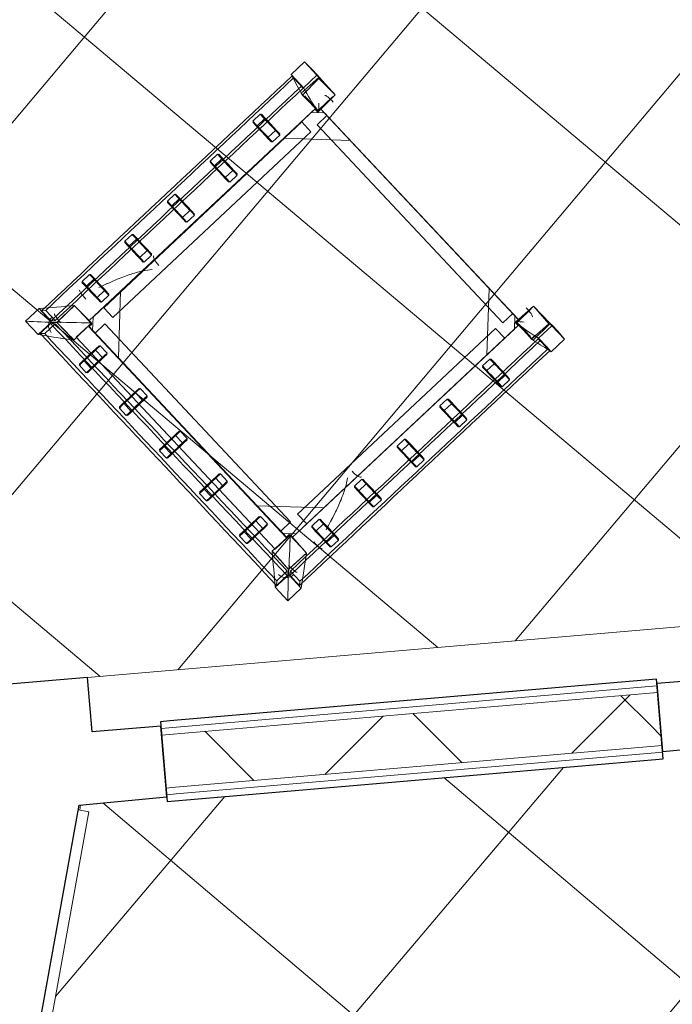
# Model space of a CAD drawing. Header units: millimetres. Extents: x 853417 to 929373, y -433185 to -369260.
# Tile 223 of 228: x 917711 to 918937, y -383041 to -381191. Entities that reach past the tile are written whole.
import ezdxf

# ---------------------------------------------------------------- set-up
doc = ezdxf.new("R2010")
doc.units = ezdxf.units.MM
for name, color, linetype, lineweight in [('I-FURN', 7, 'Continuous', 9), ('KOKO-FLOR', 7, 'Continuous', 9), ('KOKO-FLOR-PATT', 7, 'Continuous', 9), ('KOKO-WALL', 7, 'Continuous', 9), ('KOKO-WALL-PATT', 7, 'Continuous', 25), ('KOKO_WALL', 7, 'Continuous', 9)]:
    doc.layers.add(name, color=color, linetype=linetype, lineweight=lineweight)
pattern_1 = [(45, (463824.66, -1284242.16), (-212.13203, 212.13203), []), (135, (463824.66, -1284242.16), (-212.13203, -212.13203), [])]

# ---------------------------------------------------------------- blocks, each defined once
blk = doc.blocks.new('Furniture_Sofas-Armchairs_NC-Nordic-Care_Ellinor-367 - Ellinor 367-5892707-1 korrus_SA_kunstihanke plaan')
at = {"layer": 'I-FURN'}
for p, q in [((-325.5, 369.9), (-360, 369.9)), ((-360, 369.9), (-360, 335.4)), ((-325.5, 335.4), (-325.5, 369.9)), ((-324.7, 338.7), (-324.7, 365.9)), ((-324.7, 365.9), (-318.4, 359.7)), ((-318.4, 359.7), (-318.4, 332.4)), ((-230, 351.5), (-230, 342.5)), ((-209.5, 353), (-228.5, 353)), ((-208, 342.5), (-208, 351.5)), ((-120, 351.5), (-120, 342.5)), ((-99.5, 353), (-118.5, 353)), ((-98, 342.5), (-98, 351.5)), ((-10, 351.5), (-10, 342.5)), ((10.5, 353), (-8.5, 353)), ((12, 342.5), (12, 351.5)), ((100, 351.5), (100, 342.5)), ((120.5, 353), (101.5, 353)), ((122, 342.5), (122, 351.5)), ((210, 351.5), (210, 342.5)), ((230.5, 353), (211.5, 353)), ((232, 342.5), (232, 351.5)), ((318.4, 359.7), (324.7, 365.9)), ((318.4, 332.4), (318.4, 359.7)), ((324.7, 365.9), (324.7, 338.7)), ((360, 369.9), (325.5, 369.9)), ((325.5, 369.9), (325.5, 335.4)), ((360, 335.4), (360, 369.9)), ((-360, 335.4), (-325.5, 335.4)), ((-349, 328.4), (-353.9, 334.6)), ((-353.9, 334.6), (-327.8, 334.6)), ((-327.8, 334.6), (-322.8, 328.4)), ((-318.4, 332.4), (-324.7, 338.7)), ((-228.5, 341), (-209.5, 341)), ((-118.5, 341), (-99.5, 341)), ((-8.5, 341), (10.5, 341)), ((101.5, 341), (120.5, 341)), ((211.5, 341), (230.5, 341)), ((324.7, 338.7), (318.4, 332.4)), ((322.8, 328.4), (327.8, 334.6)), ((325.5, 335.4), (360, 335.4)), ((327.8, 334.6), (353.9, 334.6)), ((353.9, 334.6), (349, 328.4)), ((-322.8, 328.4), (-349, 328.4)), ((-317.9, 329), (-319, 283.1)), ((-272, 327.9), (-317.9, 329)), ((-273.1, 282), (-272, 327.9)), ((-273.1, 282.1), (-272.1, 327.9)), ((-273, 289.9), (-273, 320.9)), ((273, 320.9), (-273, 320.9)), ((317.9, 329), (272, 327.9)), ((272, 327.9), (273.1, 282)), ((272.1, 327.9), (273.1, 282.1)), ((273, 289.9), (273, 320.9)), ((319, 283.1), (317.9, 329)), ((349, 328.4), (322.8, 328.4)), ((-228.5, 311.4), (-209.5, 311.4)), ((-209.5, 299.4), (-228.5, 299.4)), ((-118.5, 311.4), (-99.5, 311.4)), ((-99.5, 299.4), (-118.5, 299.4)), ((-8.5, 311.4), (10.5, 311.4)), ((10.5, 299.4), (-8.5, 299.4)), ((101.5, 311.4), (120.5, 311.4)), ((120.5, 299.4), (101.5, 299.4)), ((211.5, 311.4), (230.5, 311.4)), ((230.5, 299.4), (211.5, 299.4)), ((-319, 283.1), (-273.1, 282)), ((-318.8, 283.1), (-273.1, 282.1)), ((-308, 282.9), (-310, 282.9)), ((-310, 282.9), (-308, 282.9)), ((-281, 282.9), (-308, 282.9)), ((-281, 282.9), (-279, 282.9)), ((-190.6, 289.9), (-279, 201.5)), ((-279, 272.2), (-261.3, 289.9)), ((-279, -302.1), (-279, 282.9)), ((-279, 282.9), (-279, -299.1)), ((-271, 282.9), (-279, 282.9)), ((-273, 289.9), (273, 289.9)), ((271, 290.9), (-271, 290.9)), ((-271, 290.9), (-271, 282.9)), ((-261.3, 289.9), (-190.6, 289.9)), ((254.5, 289.9), (-255.5, 289.9)), ((-255.5, 289.9), (-255.5, 264.9)), ((279, 201.5), (190.6, 289.9)), ((190.6, 289.9), (261.3, 289.9)), ((254.5, 264.9), (254.5, 289.9)), ((261.3, 289.9), (279, 272.2)), ((271, 282.9), (271, 290.9)), ((279, 282.9), (271, 282.9)), ((273.1, 282), (319, 283.1)), ((273.1, 282.1), (318.8, 283.1)), ((279, -299.1), (279, 282.9)), ((279, -302.1), (279, 282.9)), ((308, 282.9), (279, 282.9)), ((310, 282.9), (308, 282.9)), ((308, 282.9), (310, 282.9)), ((-279, 201.5), (-279, 272.2)), ((254.5, 264.9), (-255.5, 264.9)), ((279, 272.2), (279, 201.5)), ((-342.1, 241.4), (-342.1, 222.4)), ((-331.6, 242.9), (-340.6, 242.9)), ((-330.1, 222.4), (-330.1, 241.4)), ((-300.5, 222.4), (-300.5, 241.4)), ((-288.5, 241.4), (-288.5, 222.4)), ((-279, -264.6), (-279, 245.4)), ((-254, 245.4), (-279, 245.4)), ((-254, -264.6), (-254, 245.4)), ((253, -264.6), (253, 245.4)), ((278, 245.4), (253, 245.4)), ((278, -264.6), (278, 245.4)), ((288.5, 222.4), (288.5, 241.4)), ((300.5, 241.4), (300.5, 222.4)), ((330.1, 241.4), (330.1, 222.4)), ((340.6, 242.9), (331.6, 242.9)), ((342.1, 222.4), (342.1, 241.4)), ((-340.6, 220.9), (-331.6, 220.9)), ((331.6, 220.9), (340.6, 220.9)), ((-342.1, 131.4), (-342.1, 112.4)), ((-331.6, 132.9), (-340.6, 132.9)), ((-330.1, 112.4), (-330.1, 131.4)), ((-300.5, 112.4), (-300.5, 131.4)), ((-288.5, 131.4), (-288.5, 112.4)), ((288.5, 112.4), (288.5, 131.4)), ((300.5, 131.4), (300.5, 112.4)), ((330.1, 131.4), (330.1, 112.4)), ((340.6, 132.9), (331.6, 132.9)), ((342.1, 112.4), (342.1, 131.4)), ((-340.6, 110.9), (-331.6, 110.9)), ((331.6, 110.9), (340.6, 110.9)), ((-342.1, 21.4), (-342.1, 2.4)), ((-331.6, 22.9), (-340.6, 22.9)), ((-330.1, 2.4), (-330.1, 21.4)), ((-300.5, 2.4), (-300.5, 21.4)), ((-288.5, 21.4), (-288.5, 2.4)), ((288.5, 2.4), (288.5, 21.4)), ((300.5, 21.4), (300.5, 2.4)), ((330.1, 21.4), (330.1, 2.4)), ((340.6, 22.9), (331.6, 22.9)), ((342.1, 2.4), (342.1, 21.4)), ((-340.6, 0.9), (-331.6, 0.9)), ((331.6, 0.9), (340.6, 0.9)), ((-342.1, -88.6), (-342.1, -107.6)), ((-331.6, -87.1), (-340.6, -87.1)), ((-330.1, -107.6), (-330.1, -88.6)), ((-300.5, -107.6), (-300.5, -88.6)), ((-288.5, -88.6), (-288.5, -107.6)), ((288.5, -107.6), (288.5, -88.6)), ((300.5, -88.6), (300.5, -107.6)), ((330.1, -88.6), (330.1, -107.6)), ((340.6, -87.1), (331.6, -87.1)), ((342.1, -107.6), (342.1, -88.6)), ((-340.6, -109.1), (-331.6, -109.1)), ((331.6, -109.1), (340.6, -109.1)), ((-342.1, -198.6), (-342.1, -217.6)), ((-331.6, -197.1), (-340.6, -197.1)), ((-330.1, -217.6), (-330.1, -198.6)), ((-300.5, -217.6), (-300.5, -198.6)), ((-288.5, -198.6), (-288.5, -217.6)), ((288.5, -217.6), (288.5, -198.6)), ((300.5, -198.6), (300.5, -217.6)), ((330.1, -198.6), (330.1, -217.6)), ((340.6, -197.1), (331.6, -197.1)), ((342.1, -217.6), (342.1, -198.6)), ((-340.6, -219.1), (-331.6, -219.1)), ((-279, -218.7), (-190.6, -307.1)), ((-279, -289.4), (-279, -218.7)), ((190.6, -307.1), (279, -218.7)), ((279, -218.7), (279, -289.4)), ((331.6, -219.1), (340.6, -219.1)), ((-279, -264.6), (-254, -264.6)), ((253, -264.6), (278, -264.6)), ((-261.3, -307.1), (-279, -289.4)), ((254.5, -282.1), (-255.5, -282.1)), ((-255.5, -282.1), (-255.5, -307.1)), ((254.5, -307.1), (254.5, -282.1)), ((279, -289.4), (261.3, -307.1)), ((-322.5, -310.8), (-357, -310.8)), ((-357, -310.8), (-357, -345.3)), ((-353.9, -310.9), (-349, -309.8)), ((-327.8, -310.9), (-353.9, -310.9)), ((-349, -309.8), (-322.8, -309.8)), ((-322.8, -309.8), (-327.8, -310.9)), ((-322.5, -345.3), (-322.5, -310.8)), ((-273.2, -300), (-318.3, -300.8)), ((-318.3, -300.8), (-317.2, -345.9)), ((-314.3, -300), (-315.8, -343.6)), ((-270.8, -301.6), (-314.3, -300)), ((-310, -302.1), (-308, -302.1)), ((-308, -302.1), (-310, -302.1)), ((-308, -302.1), (-281, -302.1)), ((-279, -302.1), (-281, -302.1)), ((-279, -299.1), (-271, -299.1)), ((-272.2, -345), (-273.2, -300)), ((-273, -336.1), (-273, -307.1)), ((273, -307.1), (-273, -307.1)), ((-272.3, -345.2), (-270.8, -301.6)), ((-271, -299.1), (-271, -307.1)), ((-271, -307.1), (271, -307.1)), ((-190.6, -307.1), (-261.3, -307.1)), ((254.5, -307.1), (-255.5, -307.1)), ((261.3, -307.1), (190.6, -307.1)), ((314.3, -300), (270.8, -301.6)), ((270.8, -301.6), (272.3, -345.2)), ((271, -307.1), (271, -299.1)), ((271, -299.1), (279, -299.1)), ((273.2, -300), (272.2, -345)), ((273, -336.1), (273, -307.1)), ((318.3, -300.8), (273.2, -300)), ((279, -302.1), (308, -302.1)), ((308, -302.1), (310, -302.1)), ((310, -302.1), (308, -302.1)), ((315.8, -343.6), (314.3, -300)), ((317.2, -345.9), (318.3, -300.8)), ((357, -310.8), (322.5, -310.8)), ((322.5, -310.8), (322.5, -345.3)), ((327.8, -310.9), (322.8, -309.8)), ((322.8, -309.8), (349, -309.8)), ((353.9, -310.9), (327.8, -310.9)), ((349, -309.8), (353.9, -310.9)), ((357, -345.3), (357, -310.8)), ((-357, -345.3), (-322.5, -345.3)), ((-317.2, -345.9), (-272.2, -345)), ((-315.8, -343.6), (-272.3, -345.2)), ((-273, -336.1), (-273, -338.1)), ((-273, -338.1), (-273, -336.1)), ((272.2, -345), (317.2, -345.9)), ((272.3, -345.2), (315.8, -343.6)), ((273, -338.1), (273, -336.1)), ((273, -336.1), (273, -338.1)), ((322.5, -345.3), (357, -345.3))]:
    blk.add_line(p, q, dxfattribs=at)
at = {"layer": 'I-FURN', "flags": 128}
for points in [[(-230, 309.9), (-230, 318.2), (-230, 326.6), (-230, 334.9), (-230, 343.2), (-230, 351.5)], [(-228.5, 353), (-228.5, 344.7), (-228.5, 336.4), (-228.5, 328.1), (-228.5, 319.7), (-228.5, 311.4)], [(-209.5, 353), (-209.5, 344.7), (-209.5, 336.4), (-209.5, 328.1), (-209.5, 319.7), (-209.5, 311.4)], [(-208, 351.5), (-208, 343.2), (-208, 334.9), (-208, 326.6), (-208, 318.2), (-208, 309.9)], [(-120, 309.9), (-120, 318.2), (-120, 326.6), (-120, 334.9), (-120, 343.2), (-120, 351.5)], [(-118.5, 353), (-118.5, 344.7), (-118.5, 336.4), (-118.5, 328.1), (-118.5, 319.7), (-118.5, 311.4)], [(-99.5, 353), (-99.5, 344.7), (-99.5, 336.4), (-99.5, 328.1), (-99.5, 319.7), (-99.5, 311.4)], [(-98, 351.5), (-98, 343.2), (-98, 334.9), (-98, 326.6), (-98, 318.2), (-98, 309.9)], [(-10, 309.9), (-10, 318.2), (-10, 326.6), (-10, 334.9), (-10, 343.2), (-10, 351.5)], [(-8.5, 353), (-8.5, 344.7), (-8.5, 336.4), (-8.5, 328.1), (-8.5, 319.7), (-8.5, 311.4)], [(10.5, 353), (10.5, 344.7), (10.5, 336.4), (10.5, 328.1), (10.5, 319.7), (10.5, 311.4)], [(12, 351.5), (12, 343.2), (12, 334.9), (12, 326.6), (12, 318.2), (12, 309.9)], [(100, 309.9), (100, 318.2), (100, 326.6), (100, 334.9), (100, 343.2), (100, 351.5)], [(101.5, 353), (101.5, 344.7), (101.5, 336.4), (101.5, 328.1), (101.5, 319.7), (101.5, 311.4)], [(120.5, 353), (120.5, 344.7), (120.5, 336.4), (120.5, 328.1), (120.5, 319.7), (120.5, 311.4)], [(122, 351.5), (122, 343.2), (122, 334.9), (122, 326.6), (122, 318.2), (122, 309.9)], [(210, 309.9), (210, 318.2), (210, 326.6), (210, 334.9), (210, 343.2), (210, 351.5)], [(211.5, 353), (211.5, 344.7), (211.5, 336.4), (211.5, 328.1), (211.5, 319.7), (211.5, 311.4)], [(230.5, 353), (230.5, 344.7), (230.5, 336.4), (230.5, 328.1), (230.5, 319.7), (230.5, 311.4)], [(232, 351.5), (232, 343.2), (232, 334.9), (232, 326.6), (232, 318.2), (232, 309.9)], [(-230, 300.9), (-230, 309.2), (-230, 317.6), (-230, 325.9), (-230, 334.2), (-230, 342.5)], [(-228.5, 341), (-228.5, 332.7), (-228.5, 324.4), (-228.5, 316.1), (-228.5, 307.7), (-228.5, 299.4)], [(-209.5, 341), (-209.5, 332.7), (-209.5, 324.4), (-209.5, 316.1), (-209.5, 307.7), (-209.5, 299.4)], [(-208, 342.5), (-208, 334.2), (-208, 325.9), (-208, 317.6), (-208, 309.2), (-208, 300.9)], [(-120, 300.9), (-120, 309.2), (-120, 317.6), (-120, 325.9), (-120, 334.2), (-120, 342.5)], [(-118.5, 341), (-118.5, 332.7), (-118.5, 324.4), (-118.5, 316.1), (-118.5, 307.7), (-118.5, 299.4)], [(-99.5, 341), (-99.5, 332.7), (-99.5, 324.4), (-99.5, 316.1), (-99.5, 307.7), (-99.5, 299.4)], [(-98, 342.5), (-98, 334.2), (-98, 325.9), (-98, 317.6), (-98, 309.2), (-98, 300.9)], [(-10, 300.9), (-10, 309.2), (-10, 317.6), (-10, 325.9), (-10, 334.2), (-10, 342.5)], [(-8.5, 341), (-8.5, 332.7), (-8.5, 324.4), (-8.5, 316.1), (-8.5, 307.7), (-8.5, 299.4)], [(10.5, 341), (10.5, 332.7), (10.5, 324.4), (10.5, 316.1), (10.5, 307.7), (10.5, 299.4)], [(12, 342.5), (12, 334.2), (12, 325.9), (12, 317.6), (12, 309.2), (12, 300.9)], [(100, 300.9), (100, 309.2), (100, 317.6), (100, 325.9), (100, 334.2), (100, 342.5)], [(101.5, 341), (101.5, 332.7), (101.5, 324.4), (101.5, 316.1), (101.5, 307.7), (101.5, 299.4)], [(120.5, 341), (120.5, 332.7), (120.5, 324.4), (120.5, 316.1), (120.5, 307.7), (120.5, 299.4)], [(122, 342.5), (122, 334.2), (122, 325.9), (122, 317.6), (122, 309.2), (122, 300.9)], [(210, 300.9), (210, 309.2), (210, 317.6), (210, 325.9), (210, 334.2), (210, 342.5)], [(211.5, 341), (211.5, 332.7), (211.5, 324.4), (211.5, 316.1), (211.5, 307.7), (211.5, 299.4)], [(230.5, 341), (230.5, 332.7), (230.5, 324.4), (230.5, 316.1), (230.5, 307.7), (230.5, 299.4)], [(232, 342.5), (232, 334.2), (232, 325.9), (232, 317.6), (232, 309.2), (232, 300.9)], [(-317.9, 328.8), (-318.3, 305.9), (-318.8, 283.1)], [(-272.1, 327.9), (-295, 328.3), (-317.9, 328.8)], [(317.9, 328.8), (295, 328.3), (272.1, 327.9)], [(318.8, 283.1), (318.3, 305.9), (317.9, 328.8)], [(-342.1, 241.4), (-333.8, 241.4), (-325.5, 241.4), (-317.2, 241.4), (-308.8, 241.4), (-300.5, 241.4)], [(-340.6, 242.9), (-332.3, 242.9), (-324, 242.9), (-315.7, 242.9), (-307.3, 242.9), (-299, 242.9)], [(-331.6, 242.9), (-323.3, 242.9), (-315, 242.9), (-306.7, 242.9), (-298.3, 242.9), (-290, 242.9)], [(-330.1, 241.4), (-321.8, 241.4), (-313.5, 241.4), (-305.2, 241.4), (-296.8, 241.4), (-288.5, 241.4)], [(330.1, 241.4), (321.8, 241.4), (313.5, 241.4), (305.2, 241.4), (296.8, 241.4), (288.5, 241.4)], [(290, 242.9), (298.3, 242.9), (306.7, 242.9), (315, 242.9), (323.3, 242.9), (331.6, 242.9)], [(299, 242.9), (307.3, 242.9), (315.7, 242.9), (324, 242.9), (332.3, 242.9), (340.6, 242.9)], [(342.1, 241.4), (333.8, 241.4), (325.5, 241.4), (317.2, 241.4), (308.8, 241.4), (300.5, 241.4)], [(-342.1, 222.4), (-333.8, 222.4), (-325.5, 222.4), (-317.2, 222.4), (-308.8, 222.4), (-300.5, 222.4)], [(-330.1, 222.4), (-321.8, 222.4), (-313.5, 222.4), (-305.2, 222.4), (-296.8, 222.4), (-288.5, 222.4)], [(330.1, 222.4), (321.8, 222.4), (313.5, 222.4), (305.2, 222.4), (296.8, 222.4), (288.5, 222.4)], [(342.1, 222.4), (333.8, 222.4), (325.5, 222.4), (317.2, 222.4), (308.8, 222.4), (300.5, 222.4)], [(-299, 220.9), (-307.3, 220.9), (-315.7, 220.9), (-324, 220.9), (-332.3, 220.9), (-340.6, 220.9)], [(-290, 220.9), (-298.3, 220.9), (-306.7, 220.9), (-315, 220.9), (-323.3, 220.9), (-331.6, 220.9)], [(331.6, 220.9), (323.3, 220.9), (315, 220.9), (306.7, 220.9), (298.3, 220.9), (290, 220.9)], [(340.6, 220.9), (332.3, 220.9), (324, 220.9), (315.7, 220.9), (307.3, 220.9), (299, 220.9)], [(-342.1, 131.4), (-333.8, 131.4), (-325.5, 131.4), (-317.2, 131.4), (-308.8, 131.4), (-300.5, 131.4)], [(-340.6, 132.9), (-332.3, 132.9), (-324, 132.9), (-315.7, 132.9), (-307.3, 132.9), (-299, 132.9)], [(-331.6, 132.9), (-323.3, 132.9), (-315, 132.9), (-306.7, 132.9), (-298.3, 132.9), (-290, 132.9)], [(-330.1, 131.4), (-321.8, 131.4), (-313.5, 131.4), (-305.2, 131.4), (-296.8, 131.4), (-288.5, 131.4)], [(330.1, 131.4), (321.8, 131.4), (313.5, 131.4), (305.2, 131.4), (296.8, 131.4), (288.5, 131.4)], [(290, 132.9), (298.3, 132.9), (306.7, 132.9), (315, 132.9), (323.3, 132.9), (331.6, 132.9)], [(299, 132.9), (307.3, 132.9), (315.7, 132.9), (324, 132.9), (332.3, 132.9), (340.6, 132.9)], [(342.1, 131.4), (333.8, 131.4), (325.5, 131.4), (317.2, 131.4), (308.8, 131.4), (300.5, 131.4)], [(-342.1, 112.4), (-333.8, 112.4), (-325.5, 112.4), (-317.2, 112.4), (-308.8, 112.4), (-300.5, 112.4)], [(-330.1, 112.4), (-321.8, 112.4), (-313.5, 112.4), (-305.2, 112.4), (-296.8, 112.4), (-288.5, 112.4)], [(330.1, 112.4), (321.8, 112.4), (313.5, 112.4), (305.2, 112.4), (296.8, 112.4), (288.5, 112.4)], [(342.1, 112.4), (333.8, 112.4), (325.5, 112.4), (317.2, 112.4), (308.8, 112.4), (300.5, 112.4)], [(-299, 110.9), (-307.3, 110.9), (-315.7, 110.9), (-324, 110.9), (-332.3, 110.9), (-340.6, 110.9)], [(-290, 110.9), (-298.3, 110.9), (-306.7, 110.9), (-315, 110.9), (-323.3, 110.9), (-331.6, 110.9)], [(331.6, 110.9), (323.3, 110.9), (315, 110.9), (306.7, 110.9), (298.3, 110.9), (290, 110.9)], [(340.6, 110.9), (332.3, 110.9), (324, 110.9), (315.7, 110.9), (307.3, 110.9), (299, 110.9)], [(-342.1, 21.4), (-333.8, 21.4), (-325.5, 21.4), (-317.2, 21.4), (-308.8, 21.4), (-300.5, 21.4)], [(-340.6, 22.9), (-332.3, 22.9), (-324, 22.9), (-315.7, 22.9), (-307.3, 22.9), (-299, 22.9)], [(-331.6, 22.9), (-323.3, 22.9), (-315, 22.9), (-306.7, 22.9), (-298.3, 22.9), (-290, 22.9)], [(-330.1, 21.4), (-321.8, 21.4), (-313.5, 21.4), (-305.2, 21.4), (-296.8, 21.4), (-288.5, 21.4)], [(330.1, 21.4), (321.8, 21.4), (313.5, 21.4), (305.2, 21.4), (296.8, 21.4), (288.5, 21.4)], [(290, 22.9), (298.3, 22.9), (306.7, 22.9), (315, 22.9), (323.3, 22.9), (331.6, 22.9)], [(299, 22.9), (307.3, 22.9), (315.7, 22.9), (324, 22.9), (332.3, 22.9), (340.6, 22.9)], [(342.1, 21.4), (333.8, 21.4), (325.5, 21.4), (317.2, 21.4), (308.8, 21.4), (300.5, 21.4)], [(-342.1, 2.4), (-333.8, 2.4), (-325.5, 2.4), (-317.2, 2.4), (-308.8, 2.4), (-300.5, 2.4)], [(-299, 0.9), (-307.3, 0.9), (-315.7, 0.9), (-324, 0.9), (-332.3, 0.9), (-340.6, 0.9)], [(-290, 0.9), (-298.3, 0.9), (-306.7, 0.9), (-315, 0.9), (-323.3, 0.9), (-331.6, 0.9)], [(-330.1, 2.4), (-321.8, 2.4), (-313.5, 2.4), (-305.2, 2.4), (-296.8, 2.4), (-288.5, 2.4)], [(330.1, 2.4), (321.8, 2.4), (313.5, 2.4), (305.2, 2.4), (296.8, 2.4), (288.5, 2.4)], [(331.6, 0.9), (323.3, 0.9), (315, 0.9), (306.7, 0.9), (298.3, 0.9), (290, 0.9)], [(340.6, 0.9), (332.3, 0.9), (324, 0.9), (315.7, 0.9), (307.3, 0.9), (299, 0.9)], [(342.1, 2.4), (333.8, 2.4), (325.5, 2.4), (317.2, 2.4), (308.8, 2.4), (300.5, 2.4)], [(-342.1, -88.6), (-333.8, -88.6), (-325.5, -88.6), (-317.2, -88.6), (-308.8, -88.6), (-300.5, -88.6)], [(-340.6, -87.1), (-332.3, -87.1), (-324, -87.1), (-315.7, -87.1), (-307.3, -87.1), (-299, -87.1)], [(-331.6, -87.1), (-323.3, -87.1), (-315, -87.1), (-306.7, -87.1), (-298.3, -87.1), (-290, -87.1)], [(-330.1, -88.6), (-321.8, -88.6), (-313.5, -88.6), (-305.2, -88.6), (-296.8, -88.6), (-288.5, -88.6)], [(330.1, -88.6), (321.8, -88.6), (313.5, -88.6), (305.2, -88.6), (296.8, -88.6), (288.5, -88.6)], [(290, -87.1), (298.3, -87.1), (306.7, -87.1), (315, -87.1), (323.3, -87.1), (331.6, -87.1)], [(299, -87.1), (307.3, -87.1), (315.7, -87.1), (324, -87.1), (332.3, -87.1), (340.6, -87.1)], [(342.1, -88.6), (333.8, -88.6), (325.5, -88.6), (317.2, -88.6), (308.8, -88.6), (300.5, -88.6)], [(-342.1, -107.6), (-333.8, -107.6), (-325.5, -107.6), (-317.2, -107.6), (-308.8, -107.6), (-300.5, -107.6)], [(-299, -109.1), (-307.3, -109.1), (-315.7, -109.1), (-324, -109.1), (-332.3, -109.1), (-340.6, -109.1)], [(-290, -109.1), (-298.3, -109.1), (-306.7, -109.1), (-315, -109.1), (-323.3, -109.1), (-331.6, -109.1)], [(-330.1, -107.6), (-321.8, -107.6), (-313.5, -107.6), (-305.2, -107.6), (-296.8, -107.6), (-288.5, -107.6)], [(330.1, -107.6), (321.8, -107.6), (313.5, -107.6), (305.2, -107.6), (296.8, -107.6), (288.5, -107.6)], [(331.6, -109.1), (323.3, -109.1), (315, -109.1), (306.7, -109.1), (298.3, -109.1), (290, -109.1)], [(340.6, -109.1), (332.3, -109.1), (324, -109.1), (315.7, -109.1), (307.3, -109.1), (299, -109.1)], [(342.1, -107.6), (333.8, -107.6), (325.5, -107.6), (317.2, -107.6), (308.8, -107.6), (300.5, -107.6)], [(-342.1, -198.6), (-333.8, -198.6), (-325.5, -198.6), (-317.2, -198.6), (-308.8, -198.6), (-300.5, -198.6)], [(-340.6, -197.1), (-332.3, -197.1), (-324, -197.1), (-315.7, -197.1), (-307.3, -197.1), (-299, -197.1)], [(-331.6, -197.1), (-323.3, -197.1), (-315, -197.1), (-306.7, -197.1), (-298.3, -197.1), (-290, -197.1)], [(-330.1, -198.6), (-321.8, -198.6), (-313.5, -198.6), (-305.2, -198.6), (-296.8, -198.6), (-288.5, -198.6)], [(330.1, -198.6), (321.8, -198.6), (313.5, -198.6), (305.2, -198.6), (296.8, -198.6), (288.5, -198.6)], [(290, -197.1), (298.3, -197.1), (306.7, -197.1), (315, -197.1), (323.3, -197.1), (331.6, -197.1)], [(299, -197.1), (307.3, -197.1), (315.7, -197.1), (324, -197.1), (332.3, -197.1), (340.6, -197.1)], [(342.1, -198.6), (333.8, -198.6), (325.5, -198.6), (317.2, -198.6), (308.8, -198.6), (300.5, -198.6)], [(-342.1, -217.6), (-333.8, -217.6), (-325.5, -217.6), (-317.2, -217.6), (-308.8, -217.6), (-300.5, -217.6)], [(-299, -219.1), (-307.3, -219.1), (-315.7, -219.1), (-324, -219.1), (-332.3, -219.1), (-340.6, -219.1)], [(-290, -219.1), (-298.3, -219.1), (-306.7, -219.1), (-315, -219.1), (-323.3, -219.1), (-331.6, -219.1)], [(-330.1, -217.6), (-321.8, -217.6), (-313.5, -217.6), (-305.2, -217.6), (-296.8, -217.6), (-288.5, -217.6)], [(330.1, -217.6), (321.8, -217.6), (313.5, -217.6), (305.2, -217.6), (296.8, -217.6), (288.5, -217.6)], [(331.6, -219.1), (323.3, -219.1), (315, -219.1), (306.7, -219.1), (298.3, -219.1), (290, -219.1)], [(340.6, -219.1), (332.3, -219.1), (324, -219.1), (315.7, -219.1), (307.3, -219.1), (299, -219.1)], [(342.1, -217.6), (333.8, -217.6), (325.5, -217.6), (317.2, -217.6), (308.8, -217.6), (300.5, -217.6)]]:
    blk.add_lwpolyline(points, dxfattribs=at)
at = {"layer": 'I-FURN'}
for centre, major_axis, ratio, start_param, end_param in [((-311.7, 329.3), (16.1, 11.8), 0.984184, 0.946153, 2.516949), ((311.7, 329.3), (-16.1, 11.8), 0.984184, 3.766236, 5.337032), ((-312.8, 320.8), (20, 0), 0.143698, 1.570796, 3.24647), ((312.8, 320.8), (20, 0), 0.143698, 6.178308, 7.853982), ((-312.8, 256.1), (-20, 0), 0.143698, 4.712389, 6.388062), ((312.8, 256.1), (20, 0), 0.143698, 6.178308, 7.853982), ((-265, 110), (20, 0), 0.27709, 1.570796, 3.141593), ((265, 110), (20, 0), 0.27709, 0, 1.570796), ((-265, -330), (20, 0), 0.153324, 3.141593, 4.712389), ((265, -330), (-20, 0), 0.153324, 1.570796, 3.141593)]:
    blk.add_ellipse(centre, major_axis=major_axis, ratio=ratio, start_param=start_param, end_param=end_param, dxfattribs=at)
for points in [[(-360, 369.9), (-346, 356.4), (-331.9, 342.7), (-317.9, 329)], [(-272, 327.9), (-289.8, 342), (-307.6, 356), (-325.5, 369.9)], [(-324.7, 365.9), (-109.3, 365.6), (109.3, 365.6), (324.7, 365.9)], [(-318.4, 359.7), (-106.1, 359.7), (106.1, 359.7), (318.4, 359.7)], [(-228.5, 353), (-228.5, 352.9), (-228.6, 352.5), (-228.9, 352), (-229.4, 351.6), (-229.8, 351.5), (-230, 351.5)], [(-208, 351.5), (-208.2, 351.5), (-208.6, 351.6), (-209.1, 352), (-209.4, 352.5), (-209.5, 352.9), (-209.5, 353)], [(-118.5, 353), (-118.5, 352.9), (-118.6, 352.5), (-118.9, 352), (-119.4, 351.6), (-119.8, 351.5), (-120, 351.5)], [(-98, 351.5), (-98.2, 351.5), (-98.6, 351.6), (-99.1, 352), (-99.4, 352.5), (-99.5, 352.9), (-99.5, 353)], [(-8.5, 353), (-8.5, 352.9), (-8.6, 352.5), (-8.9, 352), (-9.4, 351.6), (-9.8, 351.5), (-10, 351.5)], [(12, 351.5), (11.8, 351.5), (11.4, 351.6), (10.9, 352), (10.6, 352.5), (10.5, 352.9), (10.5, 353)], [(101.5, 353), (101.5, 352.9), (101.4, 352.5), (101.1, 352), (100.6, 351.6), (100.2, 351.5), (100, 351.5)], [(122, 351.5), (121.8, 351.5), (121.4, 351.6), (120.9, 352), (120.6, 352.5), (120.5, 352.9), (120.5, 353)], [(211.5, 353), (211.5, 352.9), (211.4, 352.5), (211.1, 352), (210.6, 351.6), (210.2, 351.5), (210, 351.5)], [(232, 351.5), (231.8, 351.5), (231.4, 351.6), (230.9, 352), (230.6, 352.5), (230.5, 352.9), (230.5, 353)], [(325.5, 369.9), (307.6, 356), (289.8, 342), (272, 327.9)], [(317.9, 329), (331.9, 342.7), (346, 356.4), (360, 369.9)], [(-319, 283.1), (-332.7, 300.6), (-346.4, 318), (-360, 335.4)], [(-353.9, 334.6), (-353.8, 119.4), (-353.9, -95.6), (-353.9, -310.9)], [(-327.8, -310.9), (-327.8, -95.8), (-327.9, 119.5), (-327.8, 334.6)], [(-273.1, 282), (-290.5, 299.8), (-308, 317.6), (-325.5, 335.4)], [(324.7, 338.7), (108.2, 338.7), (-108.2, 338.7), (-324.7, 338.7)], [(-230, 342.5), (-229.8, 342.5), (-229.4, 342.5), (-228.9, 342.1), (-228.6, 341.6), (-228.5, 341.2), (-228.5, 341)], [(-209.5, 341), (-209.5, 341.2), (-209.4, 341.6), (-209.1, 342.1), (-208.6, 342.5), (-208.2, 342.5), (-208, 342.5)], [(-120, 342.5), (-119.8, 342.5), (-119.4, 342.5), (-118.9, 342.1), (-118.6, 341.6), (-118.5, 341.2), (-118.5, 341)], [(-99.5, 341), (-99.5, 341.2), (-99.4, 341.6), (-99.1, 342.1), (-98.6, 342.5), (-98.2, 342.5), (-98, 342.5)], [(-10, 342.5), (-9.8, 342.5), (-9.4, 342.5), (-8.9, 342.1), (-8.6, 341.6), (-8.5, 341.2), (-8.5, 341)], [(10.5, 341), (10.5, 341.2), (10.6, 341.6), (10.9, 342.1), (11.4, 342.5), (11.8, 342.5), (12, 342.5)], [(100, 342.5), (100.2, 342.5), (100.6, 342.5), (101.1, 342.1), (101.4, 341.6), (101.5, 341.2), (101.5, 341)], [(120.5, 341), (120.5, 341.2), (120.6, 341.6), (120.9, 342.1), (121.4, 342.5), (121.8, 342.5), (122, 342.5)], [(210, 342.5), (210.2, 342.5), (210.6, 342.5), (211.1, 342.1), (211.4, 341.6), (211.5, 341.2), (211.5, 341)], [(230.5, 341), (230.5, 341.2), (230.6, 341.6), (230.9, 342.1), (231.4, 342.5), (231.8, 342.5), (232, 342.5)], [(325.5, 335.4), (308, 317.6), (290.5, 299.8), (273.1, 282)], [(360, 335.4), (346.4, 318), (332.7, 300.6), (319, 283.1)], [(327.8, 334.6), (327.9, 119.5), (327.8, -95.8), (327.8, -310.9)], [(353.9, -310.9), (353.9, -95.6), (353.8, 119.4), (353.9, 334.6)], [(-349, 328.4), (-348.8, 115.6), (-349, -97), (-349, -309.8)], [(-322.8, 328.4), (-322.8, 115.7), (-322.9, -97.2), (-322.8, -309.8)], [(-318.4, 332.4), (-105.1, 332.8), (105.1, 332.8), (318.4, 332.4)], [(-317.9, 329), (-317.9, 328.9), (-317.9, 328.9), (-317.9, 328.8)], [(-317.9, 328.8), (-317.8, 328.5), (-317.8, 328.1), (-317.8, 327.7)], [(-285.1, 327.7), (-280.8, 327.8), (-276.4, 327.8), (-272.1, 327.9)], [(-272.1, 327.9), (-272.1, 327.9), (-272, 327.9), (-272, 327.9)], [(272, 327.9), (272, 327.9), (272.1, 327.9), (272.1, 327.9)], [(272.1, 327.9), (275, 327.8), (277.9, 327.8), (280.8, 327.8)], [(317.8, 327.7), (317.8, 328.1), (317.8, 328.5), (317.9, 328.8)], [(317.9, 328.8), (317.9, 328.9), (317.9, 328.9), (317.9, 329)], [(322.8, -309.8), (322.9, -97.2), (322.8, 115.7), (322.8, 328.4)], [(349, -309.8), (349, -97), (348.8, 115.6), (349, 328.4)], [(-230, 309.9), (-229.8, 309.9), (-229.4, 310), (-228.9, 310.3), (-228.6, 310.9), (-228.5, 311.2), (-228.5, 311.4)], [(-228.5, 299.4), (-228.5, 299.6), (-228.6, 300), (-228.9, 300.5), (-229.4, 300.9), (-229.8, 300.9), (-230, 300.9)], [(-209.5, 311.4), (-209.5, 311.2), (-209.4, 310.9), (-209.1, 310.3), (-208.6, 310), (-208.2, 309.9), (-208, 309.9)], [(-208, 300.9), (-208.2, 300.9), (-208.6, 300.9), (-209.1, 300.5), (-209.4, 300), (-209.5, 299.6), (-209.5, 299.4)], [(-120, 309.9), (-119.8, 309.9), (-119.4, 310), (-118.9, 310.3), (-118.6, 310.9), (-118.5, 311.2), (-118.5, 311.4)], [(-118.5, 299.4), (-118.5, 299.6), (-118.6, 300), (-118.9, 300.5), (-119.4, 300.9), (-119.8, 300.9), (-120, 300.9)], [(-99.5, 311.4), (-99.5, 311.2), (-99.4, 310.9), (-99.1, 310.3), (-98.6, 310), (-98.2, 309.9), (-98, 309.9)], [(-98, 300.9), (-98.2, 300.9), (-98.6, 300.9), (-99.1, 300.5), (-99.4, 300), (-99.5, 299.6), (-99.5, 299.4)], [(-10, 309.9), (-9.8, 309.9), (-9.4, 310), (-8.9, 310.3), (-8.6, 310.9), (-8.5, 311.2), (-8.5, 311.4)], [(-8.5, 299.4), (-8.5, 299.6), (-8.6, 300), (-8.9, 300.5), (-9.4, 300.9), (-9.8, 300.9), (-10, 300.9)], [(10.5, 311.4), (10.5, 311.2), (10.6, 310.9), (10.9, 310.3), (11.4, 310), (11.8, 309.9), (12, 309.9)], [(12, 300.9), (11.8, 300.9), (11.4, 300.9), (10.9, 300.5), (10.6, 300), (10.5, 299.6), (10.5, 299.4)], [(100, 309.9), (100.2, 309.9), (100.6, 310), (101.1, 310.3), (101.4, 310.9), (101.5, 311.2), (101.5, 311.4)], [(101.5, 299.4), (101.5, 299.6), (101.4, 300), (101.1, 300.5), (100.6, 300.9), (100.2, 300.9), (100, 300.9)], [(120.5, 311.4), (120.5, 311.2), (120.6, 310.9), (120.9, 310.3), (121.4, 310), (121.8, 309.9), (122, 309.9)], [(122, 300.9), (121.8, 300.9), (121.4, 300.9), (120.9, 300.5), (120.6, 300), (120.5, 299.6), (120.5, 299.4)], [(210, 309.9), (210.2, 309.9), (210.6, 310), (211.1, 310.3), (211.4, 310.9), (211.5, 311.2), (211.5, 311.4)], [(211.5, 299.4), (211.5, 299.6), (211.4, 300), (211.1, 300.5), (210.6, 300.9), (210.2, 300.9), (210, 300.9)], [(230.5, 311.4), (230.5, 311.2), (230.6, 310.9), (230.9, 310.3), (231.4, 310), (231.8, 309.9), (232, 309.9)], [(232, 300.9), (231.8, 300.9), (231.4, 300.9), (230.9, 300.5), (230.6, 300), (230.5, 299.6), (230.5, 299.4)], [(-318.8, 283.1), (-318.9, 283.1), (-318.9, 283.1), (-319, 283.1)], [(-318.1, 291), (-318.4, 288.4), (-318.6, 285.7), (-318.8, 283.1)], [(-283.4, 293.2), (-280, 289.5), (-276.5, 285.8), (-273.1, 282.1)], [(-273.1, 282.1), (-273.1, 282.1), (-273.1, 282), (-273.1, 282)], [(273.1, 282.1), (276.5, 285.8), (280, 289.5), (283.4, 293.2)], [(273.1, 282), (273.1, 282), (273.1, 282.1), (273.1, 282.1)], [(318.8, 283.1), (318.6, 285.7), (318.4, 288.4), (318.1, 291)], [(319, 283.1), (318.9, 283.1), (318.9, 283.1), (318.8, 283.1)], [(-340.6, 242.9), (-340.6, 242.7), (-340.7, 242.4), (-341, 241.8), (-341.6, 241.5), (-342, 241.4), (-342.1, 241.4)], [(-330.1, 241.4), (-330.3, 241.4), (-330.7, 241.5), (-331.2, 241.8), (-331.6, 242.4), (-331.6, 242.7), (-331.6, 242.9)], [(-300.5, 241.4), (-300.3, 241.4), (-299.9, 241.5), (-299.4, 241.8), (-299.1, 242.4), (-299, 242.7), (-299, 242.9)], [(-290, 242.9), (-290, 242.7), (-289.9, 242.4), (-289.6, 241.8), (-289.1, 241.5), (-288.7, 241.4), (-288.5, 241.4)], [(288.5, 241.4), (288.7, 241.4), (289.1, 241.5), (289.6, 241.8), (289.9, 242.4), (290, 242.7), (290, 242.9)], [(299, 242.9), (299, 242.7), (299.1, 242.4), (299.4, 241.8), (299.9, 241.5), (300.3, 241.4), (300.5, 241.4)], [(331.6, 242.9), (331.6, 242.7), (331.6, 242.4), (331.2, 241.8), (330.7, 241.5), (330.3, 241.4), (330.1, 241.4)], [(342.1, 241.4), (342, 241.4), (341.6, 241.5), (341, 241.8), (340.7, 242.4), (340.6, 242.7), (340.6, 242.9)], [(-342.1, 222.4), (-342, 222.4), (-341.6, 222.4), (-341, 222), (-340.7, 221.5), (-340.6, 221.1), (-340.6, 220.9)], [(-331.6, 220.9), (-331.6, 221.1), (-331.6, 221.5), (-331.2, 222), (-330.7, 222.4), (-330.3, 222.4), (-330.1, 222.4)], [(-268, 130.2), (-271.7, 134.6), (-279.1, 145.2), (-290.1, 166.6), (-301.1, 193.3), (-308.3, 214.8), (-311.9, 226.3)], [(-299, 220.9), (-299, 221.1), (-299.1, 221.5), (-299.4, 222), (-299.9, 222.4), (-300.3, 222.4), (-300.5, 222.4)], [(-288.5, 222.4), (-288.7, 222.4), (-289.1, 222.4), (-289.6, 222), (-289.9, 221.5), (-290, 221.1), (-290, 220.9)], [(268, 130.2), (271.7, 134.6), (279.1, 145.2), (290.1, 166.6), (301.1, 193.3), (308.3, 214.7), (311.9, 226.3)], [(311.9, 226.3), (308.3, 214.8), (301.1, 193.3), (290.1, 166.6), (279.1, 145.2), (271.7, 134.6), (268, 130.2)], [(290, 220.9), (290, 221.1), (289.9, 221.5), (289.6, 222), (289.1, 222.4), (288.7, 222.4), (288.5, 222.4)], [(300.5, 222.4), (300.3, 222.4), (299.9, 222.4), (299.4, 222), (299.1, 221.5), (299, 221.1), (299, 220.9)], [(330.1, 222.4), (330.3, 222.4), (330.7, 222.4), (331.2, 222), (331.6, 221.5), (331.6, 221.1), (331.6, 220.9)], [(340.6, 220.9), (340.6, 221.1), (340.7, 221.5), (341, 222), (341.6, 222.4), (342, 222.4), (342.1, 222.4)], [(-340.6, 132.9), (-340.6, 132.7), (-340.7, 132.4), (-341, 131.8), (-341.6, 131.5), (-342, 131.4), (-342.1, 131.4)], [(-330.1, 131.4), (-330.3, 131.4), (-330.7, 131.5), (-331.2, 131.8), (-331.6, 132.4), (-331.6, 132.7), (-331.6, 132.9)], [(-300.5, 131.4), (-300.3, 131.4), (-299.9, 131.5), (-299.4, 131.8), (-299.1, 132.4), (-299, 132.7), (-299, 132.9)], [(-290, 132.9), (-290, 132.7), (-289.9, 132.4), (-289.6, 131.8), (-289.1, 131.5), (-288.7, 131.4), (-288.5, 131.4)], [(288.5, 131.4), (288.7, 131.4), (289.1, 131.5), (289.6, 131.8), (289.9, 132.4), (290, 132.7), (290, 132.9)], [(299, 132.9), (299, 132.7), (299.1, 132.4), (299.4, 131.8), (299.9, 131.5), (300.3, 131.4), (300.5, 131.4)], [(331.6, 132.9), (331.6, 132.7), (331.6, 132.4), (331.2, 131.8), (330.7, 131.5), (330.3, 131.4), (330.1, 131.4)], [(342.1, 131.4), (342, 131.4), (341.6, 131.5), (341, 131.8), (340.7, 132.4), (340.6, 132.7), (340.6, 132.9)], [(-342.1, 112.4), (-342, 112.4), (-341.6, 112.4), (-341, 112), (-340.7, 111.5), (-340.6, 111.1), (-340.6, 110.9)], [(-331.6, 110.9), (-331.6, 111.1), (-331.6, 111.5), (-331.2, 112), (-330.7, 112.4), (-330.3, 112.4), (-330.1, 112.4)], [(-299, 110.9), (-299, 111.1), (-299.1, 111.5), (-299.4, 112), (-299.9, 112.4), (-300.3, 112.4), (-300.5, 112.4)], [(-288.5, 112.4), (-288.7, 112.4), (-289.1, 112.4), (-289.6, 112), (-289.9, 111.5), (-290, 111.1), (-290, 110.9)], [(290, 110.9), (290, 111.1), (289.9, 111.5), (289.6, 112), (289.1, 112.4), (288.7, 112.4), (288.5, 112.4)], [(300.5, 112.4), (300.3, 112.4), (299.9, 112.4), (299.4, 112), (299.1, 111.5), (299, 111.1), (299, 110.9)], [(330.1, 112.4), (330.3, 112.4), (330.7, 112.4), (331.2, 112), (331.6, 111.5), (331.6, 111.1), (331.6, 110.9)], [(340.6, 110.9), (340.6, 111.1), (340.7, 111.5), (341, 112), (341.6, 112.4), (342, 112.4), (342.1, 112.4)], [(-340.6, 22.9), (-340.6, 22.7), (-340.7, 22.4), (-341, 21.8), (-341.6, 21.5), (-342, 21.4), (-342.1, 21.4)], [(-330.1, 21.4), (-330.3, 21.4), (-330.7, 21.5), (-331.2, 21.8), (-331.6, 22.4), (-331.6, 22.7), (-331.6, 22.9)], [(-300.5, 21.4), (-300.3, 21.4), (-299.9, 21.5), (-299.4, 21.8), (-299.1, 22.4), (-299, 22.7), (-299, 22.9)], [(-290, 22.9), (-290, 22.7), (-289.9, 22.4), (-289.6, 21.8), (-289.1, 21.5), (-288.7, 21.4), (-288.5, 21.4)], [(288.5, 21.4), (288.7, 21.4), (289.1, 21.5), (289.6, 21.8), (289.9, 22.4), (290, 22.7), (290, 22.9)], [(299, 22.9), (299, 22.7), (299.1, 22.4), (299.4, 21.8), (299.9, 21.5), (300.3, 21.4), (300.5, 21.4)], [(331.6, 22.9), (331.6, 22.7), (331.6, 22.4), (331.2, 21.8), (330.7, 21.5), (330.3, 21.4), (330.1, 21.4)], [(342.1, 21.4), (342, 21.4), (341.6, 21.5), (341, 21.8), (340.7, 22.4), (340.6, 22.7), (340.6, 22.9)], [(-342.1, 2.4), (-342, 2.4), (-341.6, 2.4), (-341, 2), (-340.7, 1.5), (-340.6, 1.1), (-340.6, 0.9)], [(-331.6, 0.9), (-331.6, 1.1), (-331.6, 1.5), (-331.2, 2), (-330.7, 2.4), (-330.3, 2.4), (-330.1, 2.4)], [(-299, 0.9), (-299, 1.1), (-299.1, 1.5), (-299.4, 2), (-299.9, 2.4), (-300.3, 2.4), (-300.5, 2.4)], [(-288.5, 2.4), (-288.7, 2.4), (-289.1, 2.4), (-289.6, 2), (-289.9, 1.5), (-290, 1.1), (-290, 0.9)], [(290, 0.9), (290, 1.1), (289.9, 1.5), (289.6, 2), (289.1, 2.4), (288.7, 2.4), (288.5, 2.4)], [(300.5, 2.4), (300.3, 2.4), (299.9, 2.4), (299.4, 2), (299.1, 1.5), (299, 1.1), (299, 0.9)], [(330.1, 2.4), (330.3, 2.4), (330.7, 2.4), (331.2, 2), (331.6, 1.5), (331.6, 1.1), (331.6, 0.9)], [(340.6, 0.9), (340.6, 1.1), (340.7, 1.5), (341, 2), (341.6, 2.4), (342, 2.4), (342.1, 2.4)], [(-340.6, -87.1), (-340.6, -87.3), (-340.7, -87.6), (-341, -88.2), (-341.6, -88.5), (-342, -88.6), (-342.1, -88.6)], [(-330.1, -88.6), (-330.3, -88.6), (-330.7, -88.5), (-331.2, -88.2), (-331.6, -87.6), (-331.6, -87.3), (-331.6, -87.1)], [(-300.5, -88.6), (-300.3, -88.6), (-299.9, -88.5), (-299.4, -88.2), (-299.1, -87.6), (-299, -87.3), (-299, -87.1)], [(-290, -87.1), (-290, -87.3), (-289.9, -87.6), (-289.6, -88.2), (-289.1, -88.5), (-288.7, -88.6), (-288.5, -88.6)], [(288.5, -88.6), (288.7, -88.6), (289.1, -88.5), (289.6, -88.2), (289.9, -87.6), (290, -87.3), (290, -87.1)], [(299, -87.1), (299, -87.3), (299.1, -87.6), (299.4, -88.2), (299.9, -88.5), (300.3, -88.6), (300.5, -88.6)], [(331.6, -87.1), (331.6, -87.3), (331.6, -87.6), (331.2, -88.2), (330.7, -88.5), (330.3, -88.6), (330.1, -88.6)], [(342.1, -88.6), (342, -88.6), (341.6, -88.5), (341, -88.2), (340.7, -87.6), (340.6, -87.3), (340.6, -87.1)], [(-342.1, -107.6), (-342, -107.6), (-341.6, -107.6), (-341, -108), (-340.7, -108.5), (-340.6, -108.9), (-340.6, -109.1)], [(-331.6, -109.1), (-331.6, -108.9), (-331.6, -108.5), (-331.2, -108), (-330.7, -107.6), (-330.3, -107.6), (-330.1, -107.6)], [(-299, -109.1), (-299, -108.9), (-299.1, -108.5), (-299.4, -108), (-299.9, -107.6), (-300.3, -107.6), (-300.5, -107.6)], [(-288.5, -107.6), (-288.7, -107.6), (-289.1, -107.6), (-289.6, -108), (-289.9, -108.5), (-290, -108.9), (-290, -109.1)], [(290, -109.1), (290, -108.9), (289.9, -108.5), (289.6, -108), (289.1, -107.6), (288.7, -107.6), (288.5, -107.6)], [(300.5, -107.6), (300.3, -107.6), (299.9, -107.6), (299.4, -108), (299.1, -108.5), (299, -108.9), (299, -109.1)], [(330.1, -107.6), (330.3, -107.6), (330.7, -107.6), (331.2, -108), (331.6, -108.5), (331.6, -108.9), (331.6, -109.1)], [(340.6, -109.1), (340.6, -108.9), (340.7, -108.5), (341, -108), (341.6, -107.6), (342, -107.6), (342.1, -107.6)], [(-340.6, -197.1), (-340.6, -197.3), (-340.7, -197.6), (-341, -198.2), (-341.6, -198.5), (-342, -198.6), (-342.1, -198.6)], [(-330.1, -198.6), (-330.3, -198.6), (-330.7, -198.5), (-331.2, -198.2), (-331.6, -197.6), (-331.6, -197.3), (-331.6, -197.1)], [(-300.5, -198.6), (-300.3, -198.6), (-299.9, -198.5), (-299.4, -198.2), (-299.1, -197.6), (-299, -197.3), (-299, -197.1)], [(-290, -197.1), (-290, -197.3), (-289.9, -197.6), (-289.6, -198.2), (-289.1, -198.5), (-288.7, -198.6), (-288.5, -198.6)], [(288.5, -198.6), (288.7, -198.6), (289.1, -198.5), (289.6, -198.2), (289.9, -197.6), (290, -197.3), (290, -197.1)], [(299, -197.1), (299, -197.3), (299.1, -197.6), (299.4, -198.2), (299.9, -198.5), (300.3, -198.6), (300.5, -198.6)], [(331.6, -197.1), (331.6, -197.3), (331.6, -197.6), (331.2, -198.2), (330.7, -198.5), (330.3, -198.6), (330.1, -198.6)], [(342.1, -198.6), (342, -198.6), (341.6, -198.5), (341, -198.2), (340.7, -197.6), (340.6, -197.3), (340.6, -197.1)], [(-342.1, -217.6), (-342, -217.6), (-341.6, -217.6), (-341, -218), (-340.7, -218.5), (-340.6, -218.9), (-340.6, -219.1)], [(-331.6, -219.1), (-331.6, -218.9), (-331.6, -218.5), (-331.2, -218), (-330.7, -217.6), (-330.3, -217.6), (-330.1, -217.6)], [(-299, -219.1), (-299, -218.9), (-299.1, -218.5), (-299.4, -218), (-299.9, -217.6), (-300.3, -217.6), (-300.5, -217.6)], [(-288.5, -217.6), (-288.7, -217.6), (-289.1, -217.6), (-289.6, -218), (-289.9, -218.5), (-290, -218.9), (-290, -219.1)], [(290, -219.1), (290, -218.9), (289.9, -218.5), (289.6, -218), (289.1, -217.6), (288.7, -217.6), (288.5, -217.6)], [(300.5, -217.6), (300.3, -217.6), (299.9, -217.6), (299.4, -218), (299.1, -218.5), (299, -218.9), (299, -219.1)], [(330.1, -217.6), (330.3, -217.6), (330.7, -217.6), (331.2, -218), (331.6, -218.5), (331.6, -218.9), (331.6, -219.1)], [(340.6, -219.1), (340.6, -218.9), (340.7, -218.5), (341, -218), (341.6, -217.6), (342, -217.6), (342.1, -217.6)], [(-357, -310.8), (-345.4, -308), (-332.1, -304.7), (-318.3, -300.8)], [(-273.2, -300), (-290.4, -303.3), (-307, -306.7), (-322.5, -310.8)], [(-318.3, -300.8), (-316.7, -300.4), (-315.5, -300.2), (-314.3, -300)], [(-314.3, -300), (-314, -303.8), (-314.3, -307.8), (-315, -312)], [(-281.9, -312), (-277.9, -308.7), (-274.2, -305.3), (-270.8, -301.6)], [(-270.8, -301.6), (-271.6, -301.1), (-272.2, -300.4), (-273.2, -300)], [(273.2, -300), (272.2, -300.4), (271.6, -301.1), (270.8, -301.6)], [(270.8, -301.6), (274.2, -305.3), (277.9, -308.7), (281.9, -312)], [(322.5, -310.8), (307, -306.7), (290.4, -303.3), (273.2, -300)], [(315, -312), (314.3, -307.8), (314, -303.8), (314.3, -300)], [(314.3, -300), (315.5, -300.2), (316.7, -300.4), (318.3, -300.8)], [(318.3, -300.8), (332.1, -304.7), (345.4, -308), (357, -310.8)], [(-317.2, -345.9), (-330.6, -346.5), (-344.1, -346.5), (-357, -345.3)], [(-272.2, -345), (-288.9, -345.1), (-305.7, -345.2), (-322.5, -345.3)], [(-315.8, -343.6), (-316.3, -344.3), (-316.7, -345.1), (-317.2, -345.9)], [(-315, -345.1), (-315.2, -344.3), (-315.4, -343.7), (-315.8, -343.6)], [(-281.9, -345.1), (-278.7, -345.1), (-275.5, -345.2), (-272.3, -345.2)], [(-272.3, -345.2), (-272.3, -345.1), (-272.2, -345.1), (-272.2, -345)], [(322.5, -345.3), (305.7, -345.2), (288.9, -345.1), (272.2, -345)], [(272.2, -345), (272.2, -345.1), (272.3, -345.1), (272.3, -345.2)], [(272.3, -345.2), (274.5, -345.2), (276.6, -345.2), (278.7, -345.1)], [(315.8, -343.6), (315.4, -343.7), (315.2, -344.3), (315, -345.1)], [(317.2, -345.9), (316.7, -345.1), (316.3, -344.3), (315.8, -343.6)], [(357, -345.3), (344.1, -346.5), (330.6, -346.5), (317.2, -345.9)]]:
    blk.add_open_spline(points, degree=3, dxfattribs=at)
blk.add_open_spline([(-311.9, 226.3), (-304.7, 203.2), (-293.8, 173.7), (-279.1, 145.2), (-271.7, 134.6), (-268, 130.2)], degree=3, knots=[0, 0, 0, 0, 0.5, 0.75, 1, 1, 1, 1], dxfattribs=at)
blk = doc.blocks.new('Ol_olev sisesein 23 - SS-01-3936557-1 korrus_SA_kunstihanke plaan')
at = {"layer": 'KOKO-WALL', "lineweight": 25}
for p, q in [((411492.5, 906334.1), (411484.1, 906473.7)), ((411357.1, 906467), (411364.6, 906327.2)), ((411364.6, 906327.2), (411492.5, 906334.1)), ((411548.3, 905400.9), (411414.9, 905393.8)), ((411558.2, 905235.9), (411548.3, 905400.9)), ((411414.9, 905393.8), (411421.8, 905264.4)), ((411421.8, 905264.4), (411319.2, 905258.9)), ((411319.2, 905258.9), (411498.9, 901922.5)), ((412274.3, 905082.7), (411558.2, 905235.9))]:
    blk.add_line(p, q, dxfattribs=at)

msp = doc.modelspace()

# ---------------------------------------------------------------- hatches: boundary and pattern name
at = {"layer": 'KOKO-FLOR-PATT', "true_color": 0x800000}
h = msp.add_hatch(dxfattribs=at)
h.set_pattern_fill('FP_63', color=16, style=0, pattern_type=2)
h.set_pattern_definition([(229.899, (917089.4, -380009.36), (344.21, -289.86), []), (319.899, (917089.4, -380009.36), (289.86, 344.21), [])])
h.paths.add_polyline_path([(914551.9, -377667.8), (914601.7, -377663.3), (914677, -378510), (914627.2, -378514.4), (914552.1, -377670)], flags=0)
h.paths.add_polyline_path([(914949.2, -382674.1), (920321.5, -382213.7), (919891.9, -377423.5), (917346.4, -377649.8), (917370, -377925.5), (916703.1, -377981.8), (916663.4, -377725.5), (915517.4, -377827.4), (915495.3, -377604), (915425.3, -377610.2), (915423.1, -377590.3), (915398.4, -377590.3), (915394.2, -377562.8), (914549.3, -377637.9), (914551.9, -377667.8), (914527.2, -377671.4), (914526.6, -377690.1), (914457, -377696.3), (914476.5, -377919.9), (913877.5, -377973.2), (913918.2, -378455.5), (913927.3, -378454.7), (913930.6, -378494.6), (913920.7, -378495.6), (913995.7, -379392.3), (914004.9, -379391.5), (914008.2, -379431.4), (913998.3, -379432.4), (914040.6, -379944.3), (914278.6, -379924.6), (914312, -380321.3), (914751.9, -380284.9), (914928.7, -382426.5)], flags=0)
h.paths.add_polyline_path([(916814.6, -380409.9), (916736.3, -379555.5), (917630.5, -379473.5), (917708.9, -380327.9), (916833, -380408.2)], flags=0)
h.paths.add_polyline_path([(918816.4, -379405.6), (918768.8, -378848.8), (918818.3, -378844.6), (918777.6, -378438.1), (919229.2, -378392.9), (919284.8, -378948.9), (919233.3, -378954.1), (919268.5, -379367)], flags=0)
h = msp.add_hatch(dxfattribs=at)
h.set_pattern_fill('FP_62', color=16, style=0, pattern_type=2)
h.set_pattern_definition([(319.731, (918309.3, -386575.77), (290.87, 343.36), []), (49.731, (918309.3, -386575.77), (-343.36, 290.87), [])])
h.paths.add_polyline_path([(918523.4, -390401.5), (919733.8, -390289.3), (919738.6, -390268.9), (919723.1, -390268.2), (919895.9, -389519.3), (920603.3, -389452.7), (920572, -389434.3), (920544.6, -389398.2), (920536.4, -389372.1), (920536.4, -389335.8), (920553.7, -389293.8), (920572, -389273.6), (920545.7, -389256.9), (920521.4, -389223.3), (920514.6, -389200), (920515.7, -389167.3), (920523.2, -389142.4), (920546.3, -389112.2), (920566.5, -389098.7), (921027.2, -389035.4), (920809.4, -386557.8), (920799.5, -386558.7), (920713.7, -385582.5), (920723.5, -385580.7), (920571.7, -383875.8), (920563.7, -383876.5), (920499.8, -383149.4), (919369, -383253.1), (919043.3, -382569.1), (919061.3, -382560.5), (919057.7, -382552.9), (918918.6, -382566.9), (918918.6, -382579.4), (917988.2, -382659.2), (917987.1, -382651), (917825.3, -382666.1), (917823.6, -382675.8), (917840.9, -382678.9), (917711.3, -383395.1), (915586.7, -383592), (915633.9, -384162.7), (916025.6, -384130.3), (916091.6, -384927.5), (916133.4, -384924.1), (916330.9, -387316.1), (916330.9, -387316.2), (916330.9, -387316.2), (916429.9, -388512.3), (916388.5, -388515.8), (916452.9, -389313), (916062.8, -389345.8), (916106.7, -389875.8), (916146.6, -389872), (916141.6, -389821.1), (916146.4, -389796.8), (916153.6, -389871.3), (918205.3, -389678.3), (918521.5, -390397.3)], flags=0)
h.paths.add_polyline_path([(919662.8, -387305.3), (919607.2, -386749.3), (920058.7, -386704.1), (920114.4, -387260.1), (919666.9, -387304.9)], flags=0)
h.paths.add_polyline_path([(919376.2, -384766.6), (919328.6, -384209.8), (919780.8, -384171.1), (919828.3, -384727.9), (919547.7, -384751.9)], flags=0)
at = {"layer": 'KOKO-WALL-PATT', "lineweight": 9, "true_color": 0x787878}
h = msp.add_hatch(dxfattribs=at)
h.set_pattern_fill('FP_8', color=8, style=0, pattern_type=2)
h.set_pattern_definition(pattern_1)
h.paths.add_polyline_path([(917986.1, -382634.3), (918003.4, -382632.8), (917994.9, -382533.1), (917977.5, -382534.6)], flags=0)
h.paths.add_polyline_path([(918900.1, -382555.9), (918917.5, -382554.4), (918908.9, -382454.8), (918891.6, -382456.3)], flags=0)
h = msp.add_hatch(dxfattribs=at)
h.set_pattern_fill('FP_8', color=8, style=0, pattern_type=2)
h.set_pattern_definition(pattern_1)
h.paths.add_polyline_path([(918003.4, -382632.8), (918900.1, -382555.9), (918891.6, -382456.3), (917994.9, -382533.1)], flags=0)

# ---------------------------------------------------------------- linework, layer by layer
at = {"layer": 'KOKO-FLOR'}
for p, q in [((917838.2, -382426.5), (919038.1, -382323.7)), ((917825.4, -382665.9), (917823.6, -382675.8))]:
    msp.add_line(p, q, dxfattribs=at)
at = {"layer": 'KOKO-WALL', "lineweight": 25}
for p, q in [((918906.8, -382429.9), (917992.8, -382508.2)), ((918919.6, -382579.3), (918906.8, -382429.9)), ((917992.8, -382508.2), (917975.4, -382509.7)), ((917975.4, -382509.7), (917988.2, -382659.2)), ((917988.2, -382659.2), (918919.6, -382579.3))]:
    msp.add_line(p, q, dxfattribs=at)
at = {"layer": 'KOKO-WALL'}
for p, q in [((918907.9, -382442.3), (917976.5, -382522.2)), ((918908.9, -382454.8), (917977.5, -382534.6)), ((918917.5, -382554.4), (918003.4, -382632.8)), ((918918.6, -382566.9), (918004.5, -382645.2)), ((918003.4, -382632.8), (917986.1, -382634.3)), ((918004.5, -382645.2), (917987.1, -382646.7)), ((917821.2, -382675.4), (917840.9, -382678.9)), ((917840.9, -382678.9), (917711.3, -383395.1))]:
    msp.add_line(p, q, dxfattribs=at)

# ---------------------------------------------------------------- block references
at = {"layer": 'I-FURN', "rotation": 133.1686025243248}
msp.add_blockref('Furniture_Sofas-Armchairs_NC-Nordic-Care_Ellinor-367 - Ellinor 367-5892707-1 korrus_SA_kunstihanke plaan', (918238.1, -381766.6), dxfattribs=at)
at = {"layer": 'KOKO_WALL', "rotation": 271.815909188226}
msp.add_blockref('Ol_olev sisesein 23 - SS-01-3936557-1 korrus_SA_kunstihanke plaan', (0, 0), dxfattribs=at)

doc.saveas('drawing.dxf')
